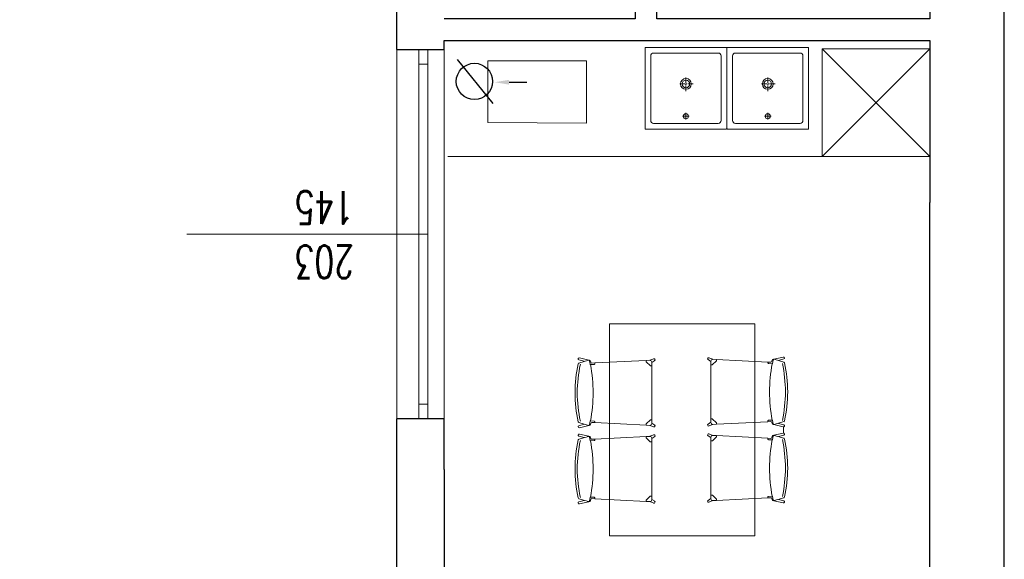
# Model space of a CAD drawing. Header units: millimetres. Extents: x -2948 to 78628, y 64669 to 215420.
# Tile 89 of 256: x 55895 to 56436, y 90621 to 90918. Entities that reach past the tile are written whole.
import ezdxf

# ---------------------------------------------------------------- set-up
doc = ezdxf.new("R2010")
doc.units = ezdxf.units.MM
doc.linetypes.add('ACAD_ISO04W100', pattern=[30, 24, -3, 0, -3])
doc.linetypes.add('CENTER2', pattern=[1.125, 0.75, -0.125, 0.125, -0.125])
for name, color, linetype, lineweight in [('1_OPIS_OKNA', 60, 'Continuous', 13), ('meble inst', 240, 'Continuous', 5), ('NOWE SCIANY', 3, 'Continuous', 13), ('OPIS', 2, 'Continuous', 13), ('osie', 91, 'ACAD_ISO04W100', 5), ('POMOC', 1, 'Continuous', 13), ('STOLARKA', 3, 'Continuous', 13), ('WYMIAR', 5, 'Continuous', 13), ('WYPOSAZENIE_SANITARNE', 122, 'Continuous', 5), ('ŚCIANY', 7, 'Continuous', 30)]:
    doc.layers.add(name, color=color, linetype=linetype, lineweight=lineweight)
doc.styles.add('style2', font='romans.shx', dxfattribs={"width": 0.7})
doc.dimstyles.new('100', dxfattribs={"dimscale": 80, "dimtxt": 0.2, "dimasz": 0.2, "dimexe": 1.25, "dimexo": 0.625, "dimgap": 0.05, "dimtad": 1, "dimdec": 0, "dimdsep": 46, "dimlunit": 6, "dimtxsty": 'style2', "dimblk1": 'TICK', "dimblk2": 'TICK', "dimsah": 1, "dimcen": 0.2, "dimse1": 1, "dimse2": 1, "dimclrd": 256, "dimclrt": 2, "dimadec": 0, "dimazin": 0, "dimtfac": 1, "dimtdec": 0, "dimtix": 1, "dimtmove": 1, "dimatfit": 0, "dimldrblk": 'DOTSMALL', "dimfxl": 1, "dimtolj": 1, "dimtzin": 0, "dimarcsym": 0})

# ---------------------------------------------------------------- blocks, each defined once
blk = doc.blocks.new('A$C25880EC6')
for p, q in [((22.7, 69.55), (24.18, 62.97)), ((24.06, 69.9), (25.01, 66.15)), ((26.22, 69.89), (24.27, 63.3)), ((67.14, 69.89), (69.08, 63.3)), ((69.3, 69.9), (68.34, 66.15)), ((70.66, 69.55), (69.18, 62.97)), ((75.03, 69.72), (70.68, 69.72)), ((75.05, 69.55), (76.53, 62.97)), ((76.41, 69.9), (77.36, 66.15)), ((78.57, 69.89), (76.63, 63.3)), ((119.49, 69.89), (121.43, 63.3)), ((121.65, 69.9), (120.7, 66.15)), ((123.01, 69.55), (121.53, 62.97)), ((24.98, 61.87), (25.62, 61.75)), ((26.28, 60.92), (26.18, 59.01)), ((27.2, 59.46), (27.33, 61.93)), ((27.33, 61.93), (27.33, 62.12)), ((66.03, 61.93), (66.03, 62.12)), ((66.15, 59.46), (66.03, 61.93)), ((67.08, 60.92), (67.18, 59.01)), ((68.38, 61.87), (67.74, 61.75)), ((77.33, 61.87), (77.97, 61.75)), ((78.63, 60.92), (78.53, 59.01)), ((79.55, 59.46), (79.68, 61.93)), ((79.68, 61.93), (79.68, 62.12)), ((118.38, 61.93), (118.38, 62.12)), ((118.51, 59.46), (118.38, 61.93)), ((119.43, 60.92), (119.53, 59.01)), ((120.73, 61.87), (120.09, 61.75)), ((26.18, 59.01), (24.38, 23.68)), ((26.21, 59.01), (26.68, 58.99)), ((67.14, 59.01), (66.68, 58.99)), ((67.18, 59.01), (68.98, 23.68)), ((78.53, 59.01), (76.73, 23.68)), ((78.56, 59.01), (79.03, 58.99)), ((119.5, 59.01), (119.03, 58.99)), ((119.53, 59.01), (121.33, 23.68)), ((0, -50), (0, 50)), ((0, 50), (145.71, 50)), ((145.71, -50), (145.71, 50)), ((23.23, 18.45), (24.24, 21.14)), ((24.38, 23.68), (24.25, 21.2)), ((24.38, 23.68), (25.18, 23.64)), ((24.38, 23.68), (25.18, 23.64)), ((25.52, 23.48), (27.93, 20.94)), ((25.52, 23.48), (27.93, 20.94)), ((28.06, 20.6), (28.06, 19.8)), ((28.06, 20.6), (28.06, 19.8)), ((65.29, 20.6), (65.29, 19.8)), ((65.29, 20.6), (65.29, 19.8)), ((67.84, 23.48), (65.43, 20.94)), ((67.84, 23.48), (65.43, 20.94)), ((68.98, 23.68), (68.18, 23.64)), ((68.98, 23.68), (68.18, 23.64)), ((68.98, 23.68), (69.11, 21.2)), ((70.13, 18.45), (69.12, 21.14)), ((75.58, 18.45), (76.59, 21.14)), ((76.73, 23.68), (76.6, 21.2)), ((76.73, 23.68), (77.53, 23.64)), ((76.73, 23.68), (77.53, 23.64)), ((77.87, 23.48), (80.28, 20.94)), ((77.87, 23.48), (80.28, 20.94)), ((80.42, 20.6), (80.42, 19.8)), ((80.42, 20.6), (80.42, 19.8)), ((117.64, 20.6), (117.64, 19.8)), ((117.64, 20.6), (117.64, 19.8)), ((120.19, 23.48), (117.78, 20.94)), ((120.19, 23.48), (117.78, 20.94)), ((121.33, 23.68), (120.53, 23.64)), ((121.33, 23.68), (120.53, 23.64)), ((121.33, 23.68), (121.46, 21.2)), ((122.48, 18.45), (121.47, 21.14)), ((24.45, 17.8), (25.77, 19.71)), ((25.94, 19.8), (28.06, 19.8)), ((28.06, 19.8), (46.68, 19.8)), ((65.29, 19.8), (46.68, 19.8)), ((67.42, 19.8), (65.29, 19.8)), ((68.9, 17.8), (67.58, 19.71)), ((76.8, 17.8), (78.13, 19.71)), ((78.29, 19.8), (80.42, 19.8)), ((80.42, 19.8), (99.03, 19.8)), ((117.64, 19.8), (99.03, 19.8)), ((119.77, 19.8), (117.64, 19.8)), ((121.26, 17.8), (119.93, 19.71)), ((23.86, -19.54), (24.87, -22.23)), ((25.09, -18.88), (26.41, -20.8)), ((69.54, -18.88), (68.22, -20.8)), ((70.77, -19.54), (69.75, -22.23)), ((76.21, -19.54), (77.23, -22.23)), ((77.44, -18.88), (78.76, -20.8)), ((121.89, -18.88), (120.57, -20.8)), ((123.12, -19.54), (122.11, -22.23)), ((25.02, -24.77), (24.89, -22.29)), ((25.02, -24.77), (25.81, -24.72)), ((25.02, -24.77), (25.81, -24.72)), ((26.81, -60.1), (25.02, -24.77)), ((26.15, -24.57), (28.56, -22.03)), ((26.15, -24.57), (28.56, -22.03)), ((26.57, -20.89), (28.7, -20.89)), ((28.7, -20.89), (47.31, -20.89)), ((28.7, -21.69), (28.7, -20.89)), ((28.7, -21.69), (28.7, -20.89)), ((65.93, -20.89), (47.31, -20.89)), ((68.05, -20.89), (65.93, -20.89)), ((65.93, -21.69), (65.93, -20.89)), ((65.93, -21.69), (65.93, -20.89)), ((68.48, -24.57), (66.07, -22.03)), ((68.48, -24.57), (66.07, -22.03)), ((67.81, -60.1), (69.61, -24.77)), ((69.61, -24.77), (68.81, -24.72)), ((69.61, -24.77), (68.81, -24.72)), ((69.61, -24.77), (69.74, -22.29)), ((77.37, -24.77), (77.24, -22.29)), ((77.37, -24.77), (78.17, -24.72)), ((77.37, -24.77), (78.17, -24.72)), ((79.17, -60.1), (77.37, -24.77)), ((78.5, -24.57), (80.91, -22.03)), ((78.5, -24.57), (80.91, -22.03)), ((78.93, -20.89), (81.05, -20.89)), ((81.05, -20.89), (99.67, -20.89)), ((81.05, -21.69), (81.05, -20.89)), ((81.05, -21.69), (81.05, -20.89)), ((118.28, -20.89), (99.67, -20.89)), ((120.4, -20.89), (118.28, -20.89)), ((118.28, -21.69), (118.28, -20.89)), ((118.28, -21.69), (118.28, -20.89)), ((120.83, -24.57), (118.42, -22.03)), ((120.83, -24.57), (118.42, -22.03)), ((120.17, -60.1), (121.96, -24.77)), ((121.96, -24.77), (121.17, -24.72)), ((121.96, -24.77), (121.17, -24.72)), ((121.96, -24.77), (122.09, -22.29)), ((145.71, -50), (0, -50)), ((26.91, -62.01), (26.81, -60.1)), ((26.85, -60.1), (27.31, -60.07)), ((27.84, -60.55), (27.96, -63.02)), ((66.79, -60.55), (66.66, -63.02)), ((67.78, -60.1), (67.31, -60.07)), ((67.72, -62.01), (67.81, -60.1)), ((79.26, -62.01), (79.17, -60.1)), ((79.2, -60.1), (79.66, -60.07)), ((80.19, -60.55), (80.32, -63.02)), ((119.14, -60.55), (119.02, -63.02)), ((120.13, -60.1), (119.67, -60.07)), ((120.07, -62.01), (120.17, -60.1)), ((23.34, -70.64), (24.81, -64.06)), ((24.69, -70.99), (25.65, -67.24)), ((26.85, -70.98), (24.91, -64.38)), ((25.61, -62.96), (26.25, -62.84)), ((27.96, -63.02), (27.96, -63.21)), ((66.66, -63.02), (66.66, -63.21)), ((67.77, -70.98), (69.72, -64.38)), ((69.01, -62.96), (68.37, -62.84)), ((69.94, -70.99), (68.98, -67.24)), ((71.29, -70.64), (69.81, -64.06)), ((75.69, -70.64), (77.17, -64.06)), ((77.04, -70.99), (78, -67.24)), ((79.2, -70.98), (77.26, -64.38)), ((77.97, -62.96), (78.61, -62.84)), ((80.32, -63.02), (80.32, -63.21)), ((119.02, -63.02), (119.02, -63.21)), ((120.13, -70.98), (122.07, -64.38)), ((121.37, -62.96), (120.73, -62.84)), ((122.29, -70.99), (121.33, -67.24)), ((123.64, -70.64), (122.17, -64.06))]:
    blk.add_line(p, q)
for centre, radius, start, end in [((23.38, 69.72), 0.7, 14.51051, 194.51051), ((26.92, 69.62), 0.756, 102.60488, 165.0833), ((46.68, -18.72), 91.28, 90, 102.60488), ((46.68, -20.27), 91.28, 90, 102.39438), ((46.68, -18.72), 91.28, 77.39512, 90), ((46.68, -20.27), 91.28, 77.60562, 90), ((66.43, 69.62), 0.756, 14.9167, 77.39512), ((69.98, 69.72), 0.7, 345.48949, 165.48949), ((75.73, 69.72), 0.7, 14.51051, 194.51051), ((79.28, 69.62), 0.756, 102.60488, 165.0833), ((99.03, -18.72), 91.28, 90, 102.60488), ((99.03, -20.27), 91.28, 90, 102.39438), ((99.03, -18.72), 91.28, 77.39512, 90), ((99.03, -20.27), 91.28, 77.60562, 90), ((118.78, 69.62), 0.756, 14.9167, 77.39512), ((122.33, 69.72), 0.7, 345.48949, 165.48949), ((24.75, 63.15), 0.5, 163.58601, 211.1782), ((27.33, 72.64), 10.44, 256.15037, 268.60301), ((25.48, 60.96), 0.8, 357.08601, 79.76954), ((46.68, 164.67), 104.55, 259.33383, 280.66617), ((66.03, 72.64), 10.44, 271.39699, 283.84963), ((67.88, 60.96), 0.8, 100.23046, 182.91399), ((68.6, 63.15), 0.5, 328.8218, 16.41399), ((77.11, 63.15), 0.5, 163.58601, 211.1782), ((79.68, 72.64), 10.44, 256.15037, 268.60301), ((77.83, 60.96), 0.8, 357.08601, 79.76954), ((99.03, 164.67), 104.55, 259.33383, 280.66617), ((118.38, 72.64), 10.44, 271.39699, 283.84963), ((120.23, 60.96), 0.8, 100.23046, 182.91399), ((120.95, 63.15), 0.5, 328.8218, 16.41399), ((26.7, 59.49), 0.5, 267.02978, 357.08601), ((66.65, 59.49), 0.5, 182.91399, 272.97022), ((79.05, 59.49), 0.5, 267.02978, 357.08601), ((119.01, 59.49), 0.5, 182.91399, 272.97022), ((24.05, 21.21), 0.2, 339.37718, 357.02978), ((25.15, 23.14), 0.5, 43.51489, 87.02978), ((25.15, 23.14), 0.5, 43.51489, 87.02978), ((27.56, 20.6), 0.5, 0, 43.51489), ((27.56, 20.6), 0.5, 0, 43.51489), ((65.79, 20.6), 0.5, 136.48511, 180), ((65.79, 20.6), 0.5, 136.48511, 180), ((68.2, 23.14), 0.5, 92.97022, 136.48511), ((68.2, 23.14), 0.5, 92.97022, 136.48511), ((69.3, 21.21), 0.2, 182.97022, 200.62282), ((76.4, 21.21), 0.2, 339.37718, 357.02978), ((77.5, 23.14), 0.5, 43.51489, 87.02978), ((77.5, 23.14), 0.5, 43.51489, 87.02978), ((79.92, 20.6), 0.5, 0, 43.51489), ((79.92, 20.6), 0.5, 0, 43.51489), ((118.14, 20.6), 0.5, 136.48511, 180), ((118.14, 20.6), 0.5, 136.48511, 180), ((120.56, 23.14), 0.5, 92.97022, 136.48511), ((120.56, 23.14), 0.5, 92.97022, 136.48511), ((121.66, 21.21), 0.2, 182.97022, 200.62282), ((23.88, 18.2), 0.7, 155.87708, 324.97136), ((25.94, 19.6), 0.2, 90, 145.09695), ((67.42, 19.6), 0.2, 34.90305, 90), ((69.48, 18.2), 0.7, 215.02864, 24.12292), ((76.23, 18.2), 0.7, 155.87708, 324.97136), ((78.29, 19.6), 0.2, 90, 145.09695), ((119.77, 19.6), 0.2, 34.90305, 90), ((121.83, 18.2), 0.7, 215.02864, 24.12292), ((24.51, -19.29), 0.7, 35.02864, 204.12292), ((70.11, -19.29), 0.7, 335.87708, 144.97136), ((76.87, -19.29), 0.7, 35.02864, 204.12292), ((122.47, -19.29), 0.7, 335.87708, 144.97136), ((24.69, -22.3), 0.2, 2.97022, 20.62282), ((25.79, -24.23), 0.5, 272.97022, 316.48511), ((25.79, -24.23), 0.5, 272.97022, 316.48511), ((26.57, -20.69), 0.2, 214.90305, 270), ((28.2, -21.69), 0.5, 316.48511, 0), ((28.2, -21.69), 0.5, 316.48511, 0), ((66.43, -21.69), 0.5, 180, 223.51489), ((66.43, -21.69), 0.5, 180, 223.51489), ((68.05, -20.69), 0.2, 270, 325.09695), ((68.84, -24.23), 0.5, 223.51489, 267.02978), ((68.84, -24.23), 0.5, 223.51489, 267.02978), ((69.94, -22.3), 0.2, 159.37718, 177.02978), ((77.04, -22.3), 0.2, 2.97022, 20.62282), ((78.14, -24.23), 0.5, 272.97022, 316.48511), ((78.14, -24.23), 0.5, 272.97022, 316.48511), ((78.93, -20.69), 0.2, 214.90305, 270), ((80.55, -21.69), 0.5, 316.48511, 0), ((80.55, -21.69), 0.5, 316.48511, 0), ((118.78, -21.69), 0.5, 180, 223.51489), ((118.78, -21.69), 0.5, 180, 223.51489), ((120.4, -20.69), 0.2, 270, 325.09695), ((121.19, -24.23), 0.5, 223.51489, 267.02978), ((121.19, -24.23), 0.5, 223.51489, 267.02978), ((122.29, -22.3), 0.2, 159.37718, 177.02978), ((27.34, -60.57), 0.5, 2.91399, 92.97022), ((67.29, -60.57), 0.5, 87.02978, 177.08601), ((79.69, -60.57), 0.5, 2.91399, 92.97022), ((119.64, -60.57), 0.5, 87.02978, 177.08601), ((25.39, -64.24), 0.5, 148.8218, 196.41399), ((27.96, -73.73), 10.44, 91.39699, 103.84963), ((26.11, -62.05), 0.8, 280.23046, 2.91399), ((47.31, -165.76), 104.55, 79.33383, 100.66617), ((66.66, -73.73), 10.44, 76.15037, 88.60301), ((68.52, -62.05), 0.8, 177.08601, 259.76954), ((69.24, -64.24), 0.5, 343.58601, 31.1782), ((77.74, -64.24), 0.5, 148.8218, 196.41399), ((80.32, -73.73), 10.44, 91.39699, 103.84963), ((78.46, -62.05), 0.8, 280.23046, 2.91399), ((99.67, -165.76), 104.55, 79.33383, 100.66617), ((119.02, -73.73), 10.44, 76.15037, 88.60301), ((120.87, -62.05), 0.8, 177.08601, 259.76954), ((121.59, -64.24), 0.5, 343.58601, 31.1782), ((24.01, -70.81), 0.7, 165.48949, 345.48949), ((27.56, -70.71), 0.756, 194.9167, 257.39512), ((47.31, 17.63), 91.28, 257.39512, 270), ((47.31, 19.18), 91.28, 257.60562, 270), ((47.31, 19.18), 91.28, 270, 282.39438), ((47.31, 17.63), 91.28, 270, 282.60488), ((67.07, -70.71), 0.756, 282.60488, 345.0833), ((70.61, -70.81), 0.7, 194.51051, 14.51051), ((76.37, -70.81), 0.7, 165.48949, 345.48949), ((79.91, -70.71), 0.756, 194.9167, 257.39512), ((99.67, 17.63), 91.28, 257.39512, 270), ((99.67, 19.18), 91.28, 257.60562, 270), ((99.67, 19.18), 91.28, 270, 282.39438), ((99.67, 17.63), 91.28, 270, 282.60488), ((119.42, -70.71), 0.756, 282.60488, 345.0833), ((122.97, -70.81), 0.7, 194.51051, 14.51051)]:
    blk.add_arc(centre, radius, start, end)
at = {"extrusion": (0, 0, -1)}
for centre, major_axis, ratio, start_param, end_param in [((24.98, 62.97), (0, 1.1), 0.727273, 3.141593, 4.712389), ((24.94, 63.6), (0, 1.1), 0.727273, 3.281456, 4.018429), ((27.02, 62.12), (0.305, 0), 0.306923, -1.406459, 0.051116), ((77.33, 62.97), (0, 1.1), 0.727273, 3.141593, 4.712389), ((77.29, 63.6), (0, 1.1), 0.727273, 3.281456, 4.018429), ((79.38, 62.12), (0.305, 0), 0.306923, -1.406459, 0.051116), ((68.16, 20.76), (0.736, 0.817), 0.727273, 0.765622, 1.588473), ((120.51, 20.76), (0.736, 0.817), 0.727273, 0.765622, 1.588473), ((25.2, 20.77), (-0.778, 0.778), 0.727273, 3.663256, 4.730066), ((77.55, 20.77), (-0.778, 0.778), 0.727273, 3.663256, 4.730066), ((25.83, -21.85), (0.736, 0.817), 0.727273, 3.907214, 4.730066), ((68.79, -21.86), (-0.778, 0.778), 0.727273, 0.521663, 1.588473), ((78.19, -21.85), (0.736, 0.817), 0.727273, 3.907214, 4.730066), ((121.15, -21.86), (-0.778, 0.778), 0.727273, 0.521663, 1.588473), ((66.97, -63.21), (-0.305, 0), 0.306923, -1.406459, 0.051116), ((69.01, -64.06), (0, 1.1), 0.727273, 0, 1.570796), ((69.05, -64.69), (0, 1.1), 0.727273, 0.139864, 0.876837), ((119.32, -63.21), (-0.305, 0), 0.306923, -1.406459, 0.051116), ((121.37, -64.06), (0, 1.1), 0.727273, 0, 1.570796), ((121.4, -64.69), (0, 1.1), 0.727273, 0.139864, 0.876837)]:
    blk.add_ellipse(centre, major_axis=major_axis, ratio=ratio, start_param=start_param, end_param=end_param, dxfattribs=at)
for centre, major_axis, ratio, start_param, end_param in [((66.33, 62.12), (-0.305, 0), 0.306923, -1.406459, 0.051116), ((68.38, 62.97), (0, 1.1), 0.727273, 3.141593, 4.712389), ((68.41, 63.6), (0, 1.1), 0.727273, 3.281456, 4.018429), ((118.68, 62.12), (-0.305, 0), 0.306923, -1.406459, 0.051116), ((120.73, 62.97), (0, 1.1), 0.727273, 3.141593, 4.712389), ((120.77, 63.6), (0, 1.1), 0.727273, 3.281456, 4.018429), ((25.2, 20.76), (-0.736, 0.817), 0.727273, 0.765622, 1.588473), ((77.55, 20.76), (-0.736, 0.817), 0.727273, 0.765622, 1.588473), ((68.16, 20.77), (0.778, 0.778), 0.727273, 3.663256, 4.730066), ((120.51, 20.77), (0.778, 0.778), 0.727273, 3.663256, 4.730066), ((25.83, -21.86), (0.778, 0.778), 0.727273, 0.521663, 1.588473), ((68.79, -21.85), (-0.736, 0.817), 0.727273, 3.907214, 4.730066), ((78.18, -21.86), (0.778, 0.778), 0.727273, 0.521663, 1.588473), ((121.15, -21.85), (-0.736, 0.817), 0.727273, 3.907214, 4.730066), ((25.61, -64.06), (0, 1.1), 0.727273, 0, 1.570796), ((25.58, -64.69), (0, 1.1), 0.727273, 0.139864, 0.876837), ((27.66, -63.21), (0.305, 0), 0.306923, -1.406459, 0.051116), ((77.97, -64.06), (0, 1.1), 0.727273, 0, 1.570796), ((77.93, -64.69), (0, 1.1), 0.727273, 0.139864, 0.876837), ((80.01, -63.21), (0.305, 0), 0.306923, -1.406459, 0.051116)]:
    blk.add_ellipse(centre, major_axis=major_axis, ratio=ratio, start_param=start_param, end_param=end_param)
blk = doc.blocks.new('TICK')
at = {"color": 5}
for p, q in [((0, -0.75), (0, 0.75)), ((-1, 0), (1, 0))]:
    blk.add_line(p, q, dxfattribs=at)
at = {"const_width": 0.1}
blk.add_lwpolyline([(-0.354, -0.354), (0.354, 0.354)], dxfattribs=at)
blk = doc.blocks.new('*D1306')
at = {"layer": 'Defpoints', "color": 0, "ltscale": 2, "transparency": 16777216}
for p in [(56050.62, 90901.17), (55383.58, 90698.17), (56043.92, 90698.17)]:
    blk.add_point(p, dxfattribs=at)
at = {"layer": 'WYMIAR', "lineweight": -2, "ltscale": 2, "transparency": 16777216}
blk.add_line((55383.58, 90885.17), (55383.58, 90714.17), dxfattribs=at)
at = {"layer": 'WYMIAR', "lineweight": -2, "ltscale": 2, "transparency": 16777216, "xscale": 16, "yscale": 16, "zscale": 16}
for p, rotation in [((55383.58, 90901.17), 90), ((55383.58, 90698.17), 270)]:
    blk.add_blockref('TICK', p, dxfattribs=dict(at, rotation=rotation))
at = {"layer": 'WYMIAR', "color": 2, "ltscale": 2, "transparency": 16777216, "insert": (55371.58, 90799.67), "char_height": 16, "attachment_point": 5, "rotation": 90, "style": 'style2'}
blk.add_mtext('\\A1;203', dxfattribs=at)
blk = doc.blocks.new('_DotSmall')
at = {"layer": 'OPIS', "color": 0, "const_width": 0.5}
blk.add_lwpolyline([(-0.0625, 0, 1), (0.0625, 0, 1)], format="xyb", close=True, dxfattribs=at)
blk = doc.blocks.new('*D1317')
at = {"layer": 'Defpoints', "color": 0, "ltscale": 2, "transparency": 16777216}
for p in [(55383.58, 91391.17), (56037.62, 91391.17), (56037.62, 90901.17)]:
    blk.add_point(p, dxfattribs=at)
at = {"layer": 'WYMIAR', "lineweight": -2, "ltscale": 2, "transparency": 16777216}
blk.add_line((55383.58, 90917.17), (55383.58, 91375.17), dxfattribs=at)
at = {"layer": 'WYMIAR', "lineweight": -2, "ltscale": 2, "transparency": 16777216, "xscale": 16, "yscale": 16, "zscale": 16}
for p, rotation in [((55383.58, 91391.17), 90), ((55383.58, 90901.17), 270)]:
    blk.add_blockref('TICK', p, dxfattribs=dict(at, rotation=rotation))
at = {"layer": 'WYMIAR', "color": 2, "ltscale": 2, "transparency": 16777216, "insert": (55371.58, 91146.17), "char_height": 16, "attachment_point": 5, "rotation": 90, "style": 'style2'}
blk.add_mtext('\\A1;490', dxfattribs=at)
blk = doc.blocks.new('*D1318')
at = {"layer": 'Defpoints', "color": 0, "ltscale": 2, "transparency": 16777216}
for p in [(55383.58, 90698.17), (56037.62, 90698.17), (56037.62, 89880.17)]:
    blk.add_point(p, dxfattribs=at)
at = {"layer": 'WYMIAR', "lineweight": -2, "ltscale": 2, "transparency": 16777216}
blk.add_line((55383.58, 89896.17), (55383.58, 90682.17), dxfattribs=at)
at = {"layer": 'WYMIAR', "lineweight": -2, "ltscale": 2, "transparency": 16777216, "xscale": 16, "yscale": 16, "zscale": 16}
for p, rotation in [((55383.58, 90698.17), 90), ((55383.58, 89880.17), 270)]:
    blk.add_blockref('TICK', p, dxfattribs=dict(at, rotation=rotation))
at = {"layer": 'WYMIAR', "color": 2, "ltscale": 2, "transparency": 16777216, "insert": (55371.58, 90289.17), "char_height": 16, "attachment_point": 5, "rotation": 90, "style": 'style2'}
blk.add_mtext('\\A1;818', dxfattribs=at)
blk = doc.blocks.new('umywalka Starck X 57x57 rzut')
for p, q in [((8123.85, 1956.51, 0.03), (8123.85, 1911.51, 0.03)), ((8125.85, 1958.51, 0.03), (8170.85, 1958.51, 0.03)), ((8172.85, 1956.51, 0.03), (8172.85, 1911.51, 0.03)), ((8125.85, 1909.51, 0.03), (8170.85, 1909.51, 0.03))]:
    blk.add_line(p, q)
at = {"elevation": 0.03}
blk.add_lwpolyline([(8176.85, 1961.81, 0.414214), (8176.15, 1962.51), (8120.55, 1962.51, 0.414214), (8119.85, 1961.81), (8119.85, 1906.21, 0.414214), (8120.55, 1905.51), (8176.15, 1905.51, 0.414214), (8176.85, 1906.21)], format="xyb", close=True, dxfattribs=at)
blk.add_circle((8148.35, 1953.51, 0.03), 1.75)
at = {"linetype": 'Continuous'}
for radius in [3.75, 2.6]:
    blk.add_circle((8148.35, 1931.01, 0.03), radius, dxfattribs=at)
for centre, start, end in [((8125.85, 1956.51, 0.03), 90, 180), ((8170.85, 1956.51, 0.03), 0, 90), ((8125.85, 1911.51, 0.03), 180, 270), ((8170.85, 1911.51, 0.03), 270, 0)]:
    blk.add_arc(centre, 2, start, end)
at = {"layer": 'osie', "linetype": 'CENTER2', "ltscale": 5}
for p, q in [((8148.35, 1955.86, 0.03), (8148.35, 1951.16, 0.03)), ((8150.7, 1953.51, 0.03), (8146, 1953.51, 0.03)), ((8148.35, 1935.94, 0.03), (8148.35, 1926.09, 0.03)), ((8143.28, 1931.01, 0.03), (8153.28, 1931.01, 0.03))]:
    blk.add_line(p, q, dxfattribs=at)
blk = doc.blocks.new('*D1202')
at = {"layer": 'Defpoints', "color": 0, "ltscale": 2, "transparency": 16777216}
for p in [(55344.36, 97889.17), (56086.34, 97889.17), (56086.38, 88222.17)]:
    blk.add_point(p, dxfattribs=at)
at = {"layer": 'WYMIAR', "lineweight": -2, "ltscale": 2, "transparency": 16777216}
blk.add_line((55344.4, 88238.17), (55344.36, 97873.17), dxfattribs=at)
at = {"layer": 'WYMIAR', "lineweight": -2, "ltscale": 2, "transparency": 16777216, "xscale": 16, "yscale": 16, "zscale": 16}
for p, rotation in [((55344.36, 97889.17), 90.00020786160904), ((55344.4, 88222.17), 270.0002078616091)]:
    blk.add_blockref('TICK', p, dxfattribs=dict(at, rotation=rotation))
at = {"layer": 'WYMIAR', "color": 2, "ltscale": 2, "transparency": 16777216, "insert": (55331.9, 93055.67), "char_height": 16, "attachment_point": 5, "rotation": 90.0002, "style": 'style2'}
blk.add_mtext('\\A1;9\xa0667', dxfattribs=at)
blk = doc.blocks.new('*D1217')
at = {"layer": 'Defpoints', "color": 0, "ltscale": 2, "transparency": 16777216}
for p in [(55415.52, 90906.17), (56128.33, 90906.17), (56138.73, 90465.17)]:
    blk.add_point(p, dxfattribs=at)
at = {"layer": 'WYMIAR', "lineweight": -2, "ltscale": 2, "transparency": 16777216}
blk.add_line((55415.52, 90481.17), (55415.52, 90890.17), dxfattribs=at)
at = {"layer": 'WYMIAR', "lineweight": -2, "ltscale": 2, "transparency": 16777216, "xscale": 16, "yscale": 16, "zscale": 16}
for p, rotation in [((55415.52, 90906.17), 90), ((55415.52, 90465.17), 270)]:
    blk.add_blockref('TICK', p, dxfattribs=dict(at, rotation=rotation))
at = {"layer": 'WYMIAR', "color": 2, "ltscale": 2, "transparency": 16777216, "insert": (55403.52, 90685.67), "char_height": 16, "attachment_point": 5, "rotation": 90, "style": 'style2'}
blk.add_mtext('\\A1;441', dxfattribs=at)
blk = doc.blocks.new('*D1369')
at = {"layer": 'Defpoints', "color": 0, "ltscale": 2, "transparency": 16777216}
for p in [(55415.52, 90918.17), (56128.33, 90918.17), (56128.33, 90906.17)]:
    blk.add_point(p, dxfattribs=at)
at = {"layer": 'WYMIAR', "lineweight": -2, "ltscale": 2, "transparency": 16777216}
for p, q in [((55415.52, 90934.17), (55415.52, 90950.17)), ((55415.52, 90906.17), (55415.52, 90918.17)), ((55415.52, 90890.17), (55415.52, 90874.17))]:
    blk.add_line(p, q, dxfattribs=at)
at = {"layer": 'WYMIAR', "lineweight": -2, "ltscale": 2, "transparency": 16777216, "xscale": 16, "yscale": 16, "zscale": 16}
for p, rotation in [((55415.52, 90918.17), 270), ((55415.52, 90906.17), 90)]:
    blk.add_blockref('TICK', p, dxfattribs=dict(at, rotation=rotation))
at = {"layer": 'WYMIAR', "color": 2, "ltscale": 2, "transparency": 16777216, "insert": (55403.52, 90912.17), "char_height": 16, "attachment_point": 5, "rotation": 90, "style": 'style2'}
blk.add_mtext('\\A1;12', dxfattribs=at)
blk = doc.blocks.new('*D1370')
at = {"layer": 'Defpoints', "color": 0, "ltscale": 2, "transparency": 16777216}
for p in [(55415.52, 91065.17), (56128.33, 91065.17), (56128.33, 90918.17)]:
    blk.add_point(p, dxfattribs=at)
at = {"layer": 'WYMIAR', "lineweight": -2, "ltscale": 2, "transparency": 16777216}
blk.add_line((55415.52, 90934.17), (55415.52, 91049.17), dxfattribs=at)
at = {"layer": 'WYMIAR', "lineweight": -2, "ltscale": 2, "transparency": 16777216, "xscale": 16, "yscale": 16, "zscale": 16}
for p, rotation in [((55415.52, 91065.17), 90), ((55415.52, 90918.17), 270)]:
    blk.add_blockref('TICK', p, dxfattribs=dict(at, rotation=rotation))
at = {"layer": 'WYMIAR', "color": 2, "ltscale": 2, "transparency": 16777216, "insert": (55403.52, 90991.67), "char_height": 16, "attachment_point": 5, "rotation": 90, "style": 'style2'}
blk.add_mtext('\\A1;147', dxfattribs=at)

msp = doc.modelspace()

# ---------------------------------------------------------------- linework, layer by layer
for p, q in [((56135.35, 90895.8), (56155.07, 90871.55)), ((56163.95, 90883.26), (56173.81, 90883.26))]:
    msp.add_line(p, q)
msp.add_circle((56144.93, 90883.67), 10)
msp.add_solid([(56163.95, 90881.94), (56163.95, 90884.57), (56156.07, 90883.26)])
at = {"layer": '1_OPIS_OKNA'}
msp.add_line((56119.33, 90799.67), (55986.77, 90799.67), dxfattribs=at)
at = {"layer": 'meble inst', "lineweight": 5, "ltscale": 0.02}
for p, q in [((56336.13, 90842.47), (56395.33, 90901.67)), ((56336.13, 90901.67), (56395.33, 90842.47)), ((56130.33, 90842.47), (56395.33, 90842.47))]:
    msp.add_line(p, q, dxfattribs=at)
msp.add_lwpolyline([(56395.33, 90842.47), (56395.33, 90901.67), (56336.13, 90901.67), (56336.13, 90842.47), (56395.33, 90842.47)], dxfattribs=at)
at = {"layer": 'meble inst', "ltscale": 0.02}
msp.add_lwpolyline([(56152.32, 90861.05), (56152.32, 90895.05), (56206.47, 90894.95), (56206.47, 90860.66)], close=True, dxfattribs=at)
at = {"layer": 'NOWE SCIANY'}
for points in [[(56436.33, 90817.17), (56436.33, 90930.67)], [(56395.33, 90817.17), (56395.33, 90906.17)], [(56395.33, 90881.17), (56395.33, 90906.17)]]:
    msp.add_lwpolyline(points, dxfattribs=at)
at = {"layer": 'NOWE SCIANY', "ltscale": 2}
for points in [[(56395.33, 90906.17), (56128.33, 90906.17)], [(56333.33, 90906.17), (56333.33, 90906.17), (56333.33, 90906.17)]]:
    msp.add_lwpolyline(points, dxfattribs=at)
at = {"layer": 'POMOC'}
for p, q in [((56102.33, 90698.17), (56102.33, 90901.17)), ((56128.33, 90698.17), (56128.33, 90901.17))]:
    msp.add_line(p, q, dxfattribs=at)
at = {"layer": 'STOLARKA'}
for p, q in [((56114.33, 90698.17), (56114.33, 90901.17)), ((56119.33, 90698.17), (56119.33, 90901.17)), ((56114.33, 90893.17), (56119.33, 90893.17)), ((56114.33, 90706.17), (56119.33, 90706.17))]:
    msp.add_line(p, q, dxfattribs=at)
at = {"layer": 'ŚCIANY', "ltscale": 2}
for p, q in [((56102.33, 90901.17), (56102.33, 90929.17)), ((56128.33, 90901.17), (56128.33, 90906.17)), ((56102.33, 90901.17), (56128.33, 90901.17)), ((56395.33, 90573.44), (56395.33, 90817.17)), ((56436.33, 90573.44), (56436.33, 90817.17)), ((56102.33, 90670.17), (56102.33, 90698.17)), ((56128.33, 90698.17), (56102.33, 90698.17)), ((56128.33, 90670.17), (56128.33, 90698.17))]:
    msp.add_line(p, q, dxfattribs=at)
for points in [[(56436.33, 90817.17), (56436.33, 90924.17), (56395.33, 90924.17), (56395.33, 90918.17), (56245.32, 90918.17), (56245.32, 90922.69), (56233.32, 90922.69), (56233.32, 90918.17), (56128.33, 90918.17)], [(56128.33, 90906.17), (56395.33, 90906.17), (56395.33, 90817.17)], [(56102.33, 90164.46), (56102.33, 90670.17)], [(56128.33, 90670.17), (56128.33, 90465.17)]]:
    msp.add_lwpolyline(points, dxfattribs=at)

# ---------------------------------------------------------------- block references
at = {"layer": 'meble inst', "lineweight": 5, "ltscale": 0.02, "xscale": 0.8000000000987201, "yscale": 0.8000000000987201, "zscale": 0.8000000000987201, "rotation": 269.9999999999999}
msp.add_blockref('A$C25880EC6', (56259.15, 90750.26), dxfattribs=at)
at = {"layer": 'WYPOSAZENIE_SANITARNE', "extrusion": (0, 0, -1), "xscale": -0.7894736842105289, "yscale": 0.7894736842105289, "zscale": -0.7894736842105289, "rotation": 179.9999890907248}
for p in [(-62694.14, 92406.79, 0.02), (-62739.14, 92406.79, 0.02)]:
    msp.add_blockref('umywalka Starck X 57x57 rzut', p, dxfattribs=at)

# ---------------------------------------------------------------- texts
at = {"layer": '1_OPIS_OKNA', "ltscale": 0.2, "insert": (56078.57, 90775.38), "char_height": 18, "width": 280.1371, "attachment_point": 1, "rotation": 179.9915, "style": 'style2'}
msp.add_mtext('203\\P145', dxfattribs=at)
msp.add_mtext('203\\P145', dxfattribs=at)

# ---------------------------------------------------------------- dimensions: what is measured, and where the dimension line sits
at = {"layer": 'WYMIAR', "ltscale": 2}
dim = msp.add_linear_dim(base=(55344.36, 97889.17), p1=(56086.38, 88222.17), p2=(56086.34, 97889.17), angle=90.0002, dimstyle='100', dxfattribs=at)
dim.commit()
dim.dimension.update_dxf_attribs({"geometry": '*D1202', "text_midpoint": (55343.9, 93055.67), "dimtype": 161})
for p1, p2, picture, middle in [((56037.62, 90901.17), (56037.62, 91391.17), '*D1317', (55371.58, 91146.17)), ((56037.62, 89880.17), (56037.62, 90698.17), '*D1318', (55371.58, 90289.17))]:
    dim = msp.add_aligned_dim(p1=p1, p2=p2, distance=654.04, dimstyle='100', dxfattribs=at)
    dim.commit()
    dim.dimension.update_dxf_attribs({"geometry": picture, "text_midpoint": middle})
for base, p1, p2, picture, middle in [((55415.52, 91065.17), (56128.33, 90918.17), (56128.33, 91065.17), '*D1370', (55403.52, 90991.67)), ((55415.52, 90918.17), (56128.33, 90906.17), (56128.33, 90918.17), '*D1369', (55403.52, 90912.17)), ((55415.52, 90906.17), (56138.73, 90465.17), (56128.33, 90906.17), '*D1217', (55403.52, 90685.67)), ((55383.58, 90698.17), (56050.62, 90901.17), (56043.92, 90698.17), '*D1306', (55371.58, 90799.67))]:
    dim = msp.add_linear_dim(base=base, p1=p1, p2=p2, angle=90, dimstyle='100', dxfattribs=at)
    dim.commit()
    dim.dimension.update_dxf_attribs({"geometry": picture, "text_midpoint": middle})

doc.saveas('drawing.dxf')
